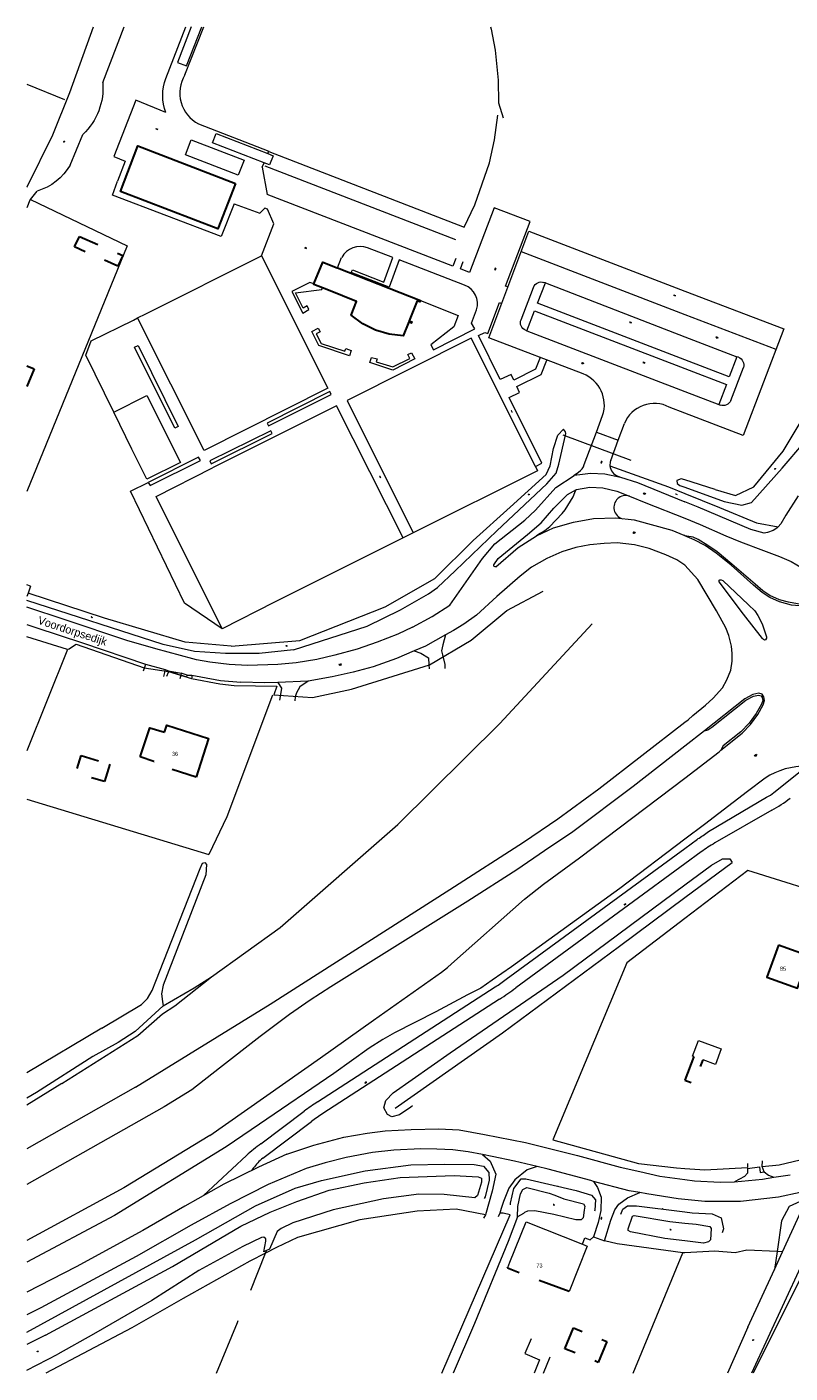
# Model space of a CAD drawing. Header units: metres. Extents: x 139836 to 141492, y 457593 to 459812.
# Tile 1 of 4: x 139836 to 140026, y 457593 to 457928. Entities that reach past the tile are written whole.
import ezdxf

# ---------------------------------------------------------------- set-up
doc = ezdxf.new("R2010")
doc.units = ezdxf.units.M
doc.header["$MEASUREMENT"] = 0
doc.linetypes.add('DGN Style 1', pattern=[7.951236, 0.01323, -7.938006])
doc.linetypes.add('DGN Style 2', pattern=[13.23001, 7.938006, -5.292004])
for name, color, linetype, lineweight in [('GEO_Bijgebouw', 253, 'Continuous', 13), ('GEO_Dakrand', 253, 'DGN Style 1', 13), ('GEO_Dakrand bijgebouw', 253, 'DGN Style 2', 13), ('GEO_Hoofdgebouw', 253, 'Continuous', 30), ('GEO_Huisnummer', 253, 'Continuous', 0), ('GEO_Insteek sloot', 253, 'Continuous', 0), ('GEO_Kant verharding_1', 253, 'Continuous', 0), ('GEO_Kant water', 253, 'Continuous', 0), ('GEO_Kunstwerk', 253, 'Continuous', 13), ('GEO_Midden sloot greppel', 253, 'Continuous', 0), ('GEO_Overige lijn', 253, 'Continuous', 0), ('GEO_Overige opstal', 253, 'Continuous', 13), ('GEO_Straatnaam', 253, 'Continuous', 0), ('GEO_Symbool gesloten verharding', 253, 'Continuous', 0), ('GEO_Symbool open verharding', 253, 'Continuous', 0), ('GEO_Symbool talud', 253, 'Continuous', 0), ('GEO_Symbool water', 253, 'Continuous', 0), ('GEO_Terreinafscheiding', 253, 'Continuous', 0), ('GEO_Wal beschoeiing', 253, 'Continuous', 0)]:
    doc.layers.add(name, color=color, linetype=linetype, lineweight=lineweight)
doc.styles.add('Style-CHAR_FAST_FONT', font='CHAR_FAST_FONT.shx')

# ---------------------------------------------------------------- blocks, each defined once
blk = doc.blocks.new('S05')
at = {"layer": 'GEO_Symbool water', "color": 4, "linetype": 'Continuous', "lineweight": 0, "extrusion": (0, 0, -1)}
for centre in [(-0.08, -0.01), (-0.08, -0.1)]:
    blk.add_arc(centre, 0.085, 28.0725, 151.9275, dxfattribs=at)
at = {"layer": 'GEO_Symbool water', "color": 4, "linetype": 'Continuous', "lineweight": 0}
for centre in [(0.23, 0.07), (0.23, -0.02)]:
    blk.add_arc(centre, 0.085, 208.0725, 331.9275, dxfattribs=at)
blk = doc.blocks.new('OV2')
at = {"layer": 'GEO_Symbool open verharding', "color": 7, "linetype": 'Continuous', "lineweight": 0}
for p, q in [((0.03, 0.1), (0, 0.1)), ((0.03, -0.23), (0.03, 0.23)), ((0.15, 0.2), (0.03, 0.2)), ((0.03, 0), (0.15, 0)), ((0.15, -0.23), (0.15, 0.23)), ((0.15, 0.1), (0.18, 0.1)), ((0.03, -0.1), (0, -0.1)), ((0.03, -0.2), (0.15, -0.2)), ((0.18, -0.1), (0.15, -0.1))]:
    blk.add_line(p, q, dxfattribs=at)
blk = doc.blocks.new('S04')
at = {"layer": 'GEO_Symbool talud', "color": 3, "linetype": 'Continuous', "lineweight": 0}
for p, q in [((0, 0.05), (0.05, 0.05)), ((0, 0.03), (0.1, 0.03)), ((0, 0), (0.05, 0)), ((0, -0.02), (0.1, -0.02)), ((0, -0.05), (0.05, -0.05))]:
    blk.add_line(p, q, dxfattribs=at)
blk = doc.blocks.new('GV4')
at = {"layer": 'GEO_Symbool gesloten verharding', "color": 7, "linetype": 'Continuous', "lineweight": 0}
for p, q in [((0, -0.06), (0.44, 0.18)), ((0, 0.12), (0.12, 0.18)), ((0, 0.15), (0.51, -0.14)), ((0, 0.02), (0.28, -0.14)), ((0.11, -0.14), (0.62, 0.15)), ((0.18, 0.18), (0.62, -0.06)), ((0.62, 0.02), (0.31, -0.14)), ((0.51, 0.18), (0.63, 0.11))]:
    blk.add_line(p, q, dxfattribs=at)
blk = doc.blocks.new('OV6')
at = {"layer": 'GEO_Symbool open verharding', "color": 7, "linetype": 'Continuous', "lineweight": 0}
for p, q in [((0, 0), (0.45, 0)), ((0.02, 0), (0.02, 0.05)), ((0.12, 0), (0.12, -0.05)), ((0.22, 0), (0.22, 0.05)), ((0.32, 0), (0.32, -0.05)), ((0.43, 0), (0.43, 0.05))]:
    blk.add_line(p, q, dxfattribs=at)
blk = doc.blocks.new('GV6')
at = {"layer": 'GEO_Symbool gesloten verharding', "color": 7, "linetype": 'Continuous', "lineweight": 0}
for p, q in [((0, -0.03), (0.26, 0.13)), ((0, 0.05), (0.26, -0.11)), ((0.1, -0.11), (0.5, 0.13)), ((0.1, 0.13), (0.5, -0.11)), ((0.34, 0.13), (0.6, -0.03)), ((0.34, -0.11), (0.6, 0.05))]:
    blk.add_line(p, q, dxfattribs=at)

msp = doc.modelspace()

# ---------------------------------------------------------------- linework, layer by layer
at = {"layer": 'GEO_Bijgebouw', "linetype": 'Continuous', "lineweight": 13, "flags": 128}
for points in [[(140002.21, 457671.93), (140001.93, 457672.03), (140003.38, 457675.91)], [(140003.38, 457675.91), (140009.05, 457673.8), (140007.61, 457669.92), (140004.51, 457671.07)]]:
    msp.add_lwpolyline(points, dxfattribs=at)
at = {"layer": 'GEO_Dakrand', "linetype": 'DGN Style 2', "lineweight": 30, "flags": 128}
for points in [[(139857.02, 457744.69), (139855.69, 457740.31), (139848.53, 457742.45), (139849.84, 457746.82), (139857.02, 457744.69)], [(139867.94, 457745.35), (139864.52, 457746.46)], [(139878.93, 457743.01), (139878.42, 457741.39), (139867.76, 457744.84), (139867.94, 457745.35)], [(139971.19, 457613.43), (139955.87, 457619.23), (139955.95, 457619.46)]]:
    msp.add_lwpolyline(points, dxfattribs=at)
at = {"layer": 'GEO_Dakrand bijgebouw', "linetype": 'DGN Style 2', "lineweight": 30, "flags": 128}
for points in [[(139848.19, 457873.34), (139849.42, 457875.96), (139860.2, 457871.2), (139858.97, 457868.57), (139848.19, 457873.34)], [(139836.37, 457843.75), (139838.13, 457843.04), (139836.37, 457838.64)], [(140002.21, 457671.93), (140000.02, 457666.08), (140002.32, 457665.22), (140004.51, 457671.07)], [(139970.18, 457599.2), (139972.31, 457604.42), (139980.6, 457601.04), (139978.47, 457595.82), (139970.18, 457599.2)]]:
    msp.add_lwpolyline(points, dxfattribs=at)
at = {"layer": 'GEO_Hoofdgebouw', "linetype": 'Continuous', "lineweight": 30, "flags": 128}
for points in [[(139888.21, 457889.13), (139883.87, 457877.84), (139859.6, 457887.18), (139863.96, 457898.47), (139888.21, 457889.13)], [(139907.76, 457864.13), (139909.92, 457869.58), (139913.52, 457868.15)], [(139913.59, 457868.12), (139934.24, 457859.98), (139934.12, 457859.68), (139933.42, 457859.96), (139931.42, 457854.96), (139932.13, 457854.68), (139932.01, 457854.39), (139931.31, 457854.68), (139929.94, 457851.25), (139926.43, 457851.66), (139923.05, 457852.66), (139919.9, 457854.23), (139917.03, 457856.36), (139918.35, 457859.8), (139911.37, 457862.58)], [(139913.52, 457868.15), (139913.59, 457868.12)], [(139909.86, 457863.17), (139907.72, 457864.03), (139907.76, 457864.13)], [(139911.37, 457862.58), (139909.86, 457863.17)], [(139864.52, 457746.46), (139866.97, 457753.7), (139870.59, 457752.61)], [(139870.59, 457752.61), (139871.18, 457754.37), (139881.53, 457751.02), (139878.93, 457743.01)], [(140023.31, 457699.67), (140020.41, 457691.69), (140028.05, 457688.91), (140030.95, 457696.89), (140023.31, 457699.67)]]:
    msp.add_lwpolyline(points, dxfattribs=at)
at = {"layer": 'GEO_Insteek sloot', "linetype": 'Continuous', "lineweight": 0, "flags": 128}
for points in [[(139878.05, 457772.72), (139870.23, 457774.42), (139836.37, 457785.36)], [(139902.68, 457773.11), (139894.13, 457772.23), (139885.76, 457772.16), (139878.05, 457772.72)], [(140000, 457714.65), (140006.58, 457719.54), (140009.33, 457721.07), (140011.17, 457721.07), (140011.75, 457720.18)], [(139932.26, 457659.64), (139931.82, 457659.34), (139928.99, 457657.39), (139927.1, 457656.94), (139926.02, 457657.49), (139925.15, 457659.14), (139925.61, 457661.02), (139927.47, 457662.93), (139941.62, 457672.88), (139969.72, 457692.13), (140000, 457714.65)], [(139845.08, 457665.19), (139863.98, 457677.19), (139870.09, 457682.55), (139873.14, 457684.54), (139882.29, 457691.73)], [(140099.39, 457686.6), (140098.74, 457685.56), (140090.5, 457671.84), (140080.02, 457660.5), (140069.69, 457651.77), (140055.47, 457643.19), (140042.36, 457636.55), (140035.54, 457634.38), (140031.61, 457635.38), (140028.68, 457635.86), (140025.93, 457634.65), (140024.06, 457631.01), (140022.92, 457623.38)], [(139845.08, 457665.19), (139836.37, 457659.84)], [(139836.37, 457603.36), (139878.32, 457626.34), (139893.23, 457634.79), (139903.12, 457639.19), (139909.67, 457641.06), (139920.52, 457643.5), (139931.84, 457645.01), (139940.25, 457645.11), (139947.6, 457645.02), (139949.92, 457644.68), (139951.28, 457643.09), (139951.32, 457641.18), (139950.35, 457637), (139950.12, 457636.64)], [(139956.61, 457635.02), (139956.61, 457635.43), (139957.48, 457639.08), (139959.3, 457641.49), (139960.44, 457641.48), (139972.96, 457638.57), (139976.77, 457637.39), (139977.78, 457636.3), (139977.61, 457633.7), (139977.52, 457633.42)], [(139984.08, 457632.67), (139984.55, 457633.94), (139985.73, 457634.79), (139987.97, 457634.74), (140000, 457633.26)], [(140000, 457633.26), (140001.78, 457633.04), (140006.79, 457632.79), (140009, 457631.82), (140009.6, 457629.06), (140009.3, 457628.07)], [(140022.92, 457623.38), (140022.26, 457618.95)]]:
    msp.add_lwpolyline(points, dxfattribs=at)
at = {"layer": 'GEO_Kant verharding_1', "linetype": 'Continuous', "lineweight": 0, "flags": 128}
for points in [[(139870.91, 457915.27), (139875.87, 457928.09)], [(139875.68, 457916.13), (139880.35, 457928.09)], [(139870.95, 457906.79), (139863.45, 457909.85), (139857.99, 457895.84), (139860.79, 457894.71), (139858.9, 457889.68)], [(139879.07, 457903.99), (139896.55, 457897.2)], [(139890.39, 457894.91), (139888.91, 457891.2), (139875.77, 457896.27), (139877.24, 457899.97), (139890.39, 457894.91)], [(139896.29, 457896.56), (139896.55, 457897.2)], [(139894.91, 457893.17), (139895.36, 457894.27)], [(139894.91, 457893.17), (139896.09, 457886.4)], [(139887.94, 457884.03), (139884.65, 457875.95), (139857.66, 457886.21), (139858.9, 457889.68)], [(139887.94, 457884.03), (139894.33, 457881.71), (139895.52, 457883.02)], [(139943, 457870.47), (139942.29, 457868.6), (139896.09, 457886.4)], [(139894.72, 457871.12), (139897.77, 457879.09), (139896.2, 457882.75), (139895.52, 457883.02)], [(139955.98, 457863.39), (139955.36, 457863.59), (139961.51, 457879.7), (139952.58, 457883.07), (139946.46, 457866.98), (139944.18, 457867.9), (139944.89, 457869.75)], [(139974.69, 457841.75), (139951.24, 457850.7), (139961.18, 457877.3), (140000, 457862.37)], [(139945.23, 457863.82), (139928.96, 457870.14), (139926.46, 457863.36), (139917.04, 457867.01), (139917.31, 457867.69), (139925.14, 457864.61), (139927.39, 457870.75), (139921.08, 457873.12)], [(139863.89, 457855.68), (139865.97, 457856.72), (139894.72, 457871.12), (139911.2, 457838.21), (139880.45, 457822.72), (139863.89, 457855.68)], [(139913.59, 457868.12), (139914.64, 457870.72)], [(139907.76, 457864.13), (139906.73, 457864.49), (139902.29, 457862.24), (139904.96, 457856.88), (139906.52, 457857.76), (139906.04, 457858.66), (139905.06, 457858.15), (139903.19, 457861.92), (139909.71, 457862.72), (139909.86, 457863.17)], [(139959.29, 457855.24), (139962.38, 457863.28)], [(140000, 457845.27), (139963.37, 457859.38), (139965.31, 457864.41), (139964.95, 457864.53)], [(139934.24, 457859.98), (139943.64, 457856.25), (139942.51, 457853.51), (139936.83, 457849.01), (139937.52, 457847.78), (139947.79, 457852.97), (139946.94, 457854.35), (139948.2, 457857.72)], [(140000, 457862.37), (140024.57, 457852.93), (140014.48, 457826.47), (140000, 457832.03)], [(139964.02, 457845.82), (139962.89, 457842.9), (139957.49, 457840.18), (139956.76, 457841.62), (139954.09, 457840.37), (139948.64, 457851.29), (139950.22, 457852.05), (139950.96, 457851.77), (139953.9, 457859.52), (139954.44, 457859.27)], [(139960.35, 457852.63), (139960.72, 457852.48), (139962.64, 457857.47), (140000, 457843.08)], [(139862.84, 457855.15), (139863.89, 457855.68)], [(139916.59, 457846.29), (139908.99, 457848.81), (139907.25, 457852.31), (139908.84, 457853.1), (139909.29, 457852.21), (139908.31, 457851.71), (139909.51, 457849.36), (139915.4, 457847.41), (139915.66, 457848.07), (139917.03, 457847.62)], [(139962.81, 457818.72), (139946.82, 457850.67), (139915.99, 457835.16), (139932.45, 457802.22)], [(139874.01, 457828.7), (139873.15, 457828.24), (139863.14, 457848.37), (139864.06, 457848.83), (139874.01, 457828.7)], [(139917.03, 457847.62), (139916.59, 457846.29)], [(139932.86, 457845.48), (139927.33, 457842.71), (139921.69, 457844.61), (139922.08, 457845.83), (139923.46, 457845.49), (139923.26, 457844.79), (139927.34, 457843.49), (139931.6, 457845.59), (139931.1, 457846.59), (139932.02, 457847.04), (139932.86, 457845.48)], [(139962.81, 457818.72), (139964.4, 457819.56), (139956.32, 457835.88), (139958.89, 457837.13), (139958.24, 457838.66), (139964.29, 457841.64), (139965.63, 457845.21)], [(140013.35, 457845.92), (140012.92, 457846.04), (140011.05, 457841.02), (140000, 457845.27)], [(140000, 457843.08), (140010.33, 457839.11), (140008.44, 457834.11), (140008.78, 457833.96)], [(140011.43, 457835.15), (140014.56, 457843.34)], [(139857.96, 457832.2), (139866.22, 457836.42), (139874.57, 457819.71), (139866.18, 457815.55), (139862.45, 457823)], [(139912.06, 457836.67), (139911.72, 457837.34), (139896.13, 457829.54), (139896.47, 457828.86), (139912.06, 457836.67)], [(139929.95, 457800.96), (139913.33, 457833.85), (139882.5, 457818.39)], [(140000, 457832.03), (139996.13, 457833.51)], [(139978.01, 457827.29), (139979.55, 457831.4)], [(139897.38, 457826.95), (139897.03, 457827.62), (139881.86, 457820.12), (139882.21, 457819.36), (139897.38, 457826.95)], [(139974.98, 457819.23), (139978.01, 457827.29)], [(139978.01, 457827.29), (139983.43, 457825.29)], [(139983.43, 457825.29), (139984.95, 457829.42)], [(139981.56, 457820.2), (139983.43, 457825.29)], [(139866.53, 457814.75), (139867.04, 457813.97), (139879.57, 457820.24), (139879.06, 457821.08), (139866.53, 457814.75)], [(139884.9, 457778.31), (139868.53, 457811.23), (139882.5, 457818.39)], [(139932.27, 457778.77), (139937.13, 457781.37), (139941.54, 457784.2), (139949.69, 457795.84), (139952.71, 457799.44), (139960.2, 457805.39), (139962.81, 457807.82), (139967.88, 457813.5), (139972.44, 457816.48), (139972.46, 457816.5)], [(139962.81, 457818.72), (139963.34, 457817.67), (139932.45, 457802.22)], [(139972.46, 457816.5), (139972.5, 457816.53)], [(139972.5, 457816.53), (139973.58, 457817.35)], [(139972.5, 457816.53), (139974.51, 457816.85), (139976.49, 457817.03), (139980.08, 457816.89), (139983.98, 457816.09)], [(139981.37, 457818.86), (139995.93, 457813.69), (140000, 457812.02)], [(139983.35, 457816.29), (139983.98, 457816.09)], [(139884.9, 457778.31), (139875.57, 457784.75), (139862.11, 457812.62), (139866.53, 457814.75)], [(139952.5, 457794.24), (139953.59, 457795.84), (139960.87, 457801.8), (139964.3, 457804.67), (139967.45, 457808.33), (139970.77, 457811.73), (139973.05, 457813.03), (139976.35, 457813.54), (139979.6, 457813.44), (139983.08, 457812.56), (139986.2, 457811.33)], [(139964.08, 457802.1), (139965.19, 457802.77), (139966.39, 457803.77), (139969.5, 457807), (139970.22, 457807.95), (139972.18, 457811.18), (139972.67, 457812.23), (139972.96, 457812.98)], [(139983.98, 457816.09), (139988.18, 457814.73), (140000, 457809.97)], [(139986.2, 457811.33), (139990.32, 457809.69), (140000, 457805.85)], [(140000, 457812.02), (140008.63, 457808.48), (140017.85, 457804.71), (140023.2, 457803.71)], [(140016.39, 457803.03), (140003.32, 457808.58), (140000, 457809.97)], [(140028.17, 457811.45), (140025.08, 457806.63), (140023.84, 457804.43), (140023.2, 457803.71)], [(139953.01, 457793.79), (139958.5, 457798.57), (139963.13, 457801.49), (139967.36, 457803.44), (139972.33, 457804.89), (139977.3, 457805.79), (139982.8, 457805.92), (139987.42, 457805.41), (139996.75, 457802.89)], [(139996.75, 457802.89), (139999.74, 457801.6)], [(140000, 457805.85), (140003.81, 457804.32), (140010.15, 457801.48), (140013.86, 457799.96), (140019.57, 457797.86), (140023.52, 457796.31), (140026.4, 457795.05), (140029.28, 457793.45), (140031.37, 457791.91), (140032.4, 457791.13)], [(140023.2, 457803.71), (140022.91, 457803.39), (140021.95, 457802.76), (140020.52, 457802.29), (140019.7, 457802.11), (140016.39, 457803.03)], [(139929.95, 457800.96), (139897.93, 457784.95)], [(139932.45, 457802.22), (139929.95, 457800.96)], [(140000, 457794.15), (140000, 457794.15), (139998, 457795.54), (139995.24, 457796.78), (139991.1, 457798.32), (139987.48, 457799.22), (139983.19, 457799.7), (139979.96, 457799.57), (139976.35, 457799.24), (139972.87, 457798.53), (139969.37, 457797.52), (139965.65, 457795.87), (139961.85, 457793.68)], [(139964.08, 457802.1), (139963.13, 457801.49)], [(140000, 457801.49), (139999.74, 457801.6)], [(140032.4, 457791.13), (140032.39, 457790.83), (140034.2, 457789), (140037.34, 457786.58), (140034.99, 457785.55), (140032.34, 457784.85), (140030.16, 457784.45), (140027.98, 457784.56), (140025.76, 457784.95), (140023.55, 457785.58), (140021.15, 457786.64), (140019.39, 457787.77), (140017.45, 457789.42), (140011.71, 457794.43), (140007.99, 457797.53), (140005.68, 457799.09), (140003.27, 457800.53), (140002.07, 457801.1), (140000, 457801.49)], [(140032.4, 457791.13), (140038.06, 457786.58), (140037.97, 457786.39), (140035.82, 457785.31), (140032.81, 457784.43), (140029.6, 457783.96), (140026.48, 457784.24), (140023.57, 457785.08), (140021.1, 457786.12), (140019.23, 457787.34), (140017.07, 457789.17), (140011.52, 457794.16), (140007.77, 457797.18), (140005.04, 457799.04), (140002.31, 457800.47), (140000, 457801.49)], [(139961.85, 457793.68), (139959.02, 457791.43), (139953.2, 457786.34), (139948.16, 457781.77), (139945.01, 457779.53), (139942.48, 457777.94), (139940.5, 457776.84)], [(140000, 457755.11), (140000.79, 457755.73), (140001.94, 457756.76), (140005.1, 457759.3), (140007.05, 457761.05), (140009.35, 457763.62), (140010.45, 457765.61), (140011.4, 457768.09), (140011.78, 457770.32), (140011.77, 457772.2), (140011.57, 457773.99), (140010.95, 457776.69), (140010.2, 457778.6), (140007.83, 457782.84), (140003.21, 457790.57), (140000, 457794.15)], [(140008.52, 457790.01), (140008.51, 457790.42), (140008.7, 457790.55), (140008.99, 457790.52), (140009.44, 457790.32), (140015.85, 457784.32), (140017.38, 457782.79), (140018.16, 457781.64), (140019.22, 457779.54), (140020.28, 457776.34), (140020.26, 457776.02), (140020.04, 457775.63), (140019.81, 457775.55), (140019.56, 457775.66), (140019.32, 457775.89), (140014.54, 457781.99), (140008.52, 457790.01)], [(139877.59, 457770.88), (139868.47, 457773.33), (139861.19, 457775.42), (139845.88, 457780.57), (139836.37, 457783.76)], [(139897.93, 457784.95), (139884.9, 457778.31)], [(139836.37, 457779.39), (139838.57, 457778.7), (139850.19, 457774.84), (139865.87, 457769.51)], [(139932.27, 457778.77), (139928.58, 457777.02), (139923.45, 457775.03), (139918.52, 457773.26), (139912.95, 457771.77), (139908.45, 457770.73), (139903.33, 457769.91), (139898.78, 457769.45), (139891.22, 457769.2)], [(139940.5, 457776.84), (139939.81, 457774.33), (139939.48, 457772.82), (139939.72, 457771.86), (139940.28, 457769.48), (139940.28, 457768.48)], [(139932.69, 457772.83), (139928.3, 457770.92), (139922.5, 457768.9), (139917.51, 457767.58), (139912.27, 457766.35), (139906.29, 457765.3)], [(139932.69, 457772.83), (139934.35, 457772.25), (139936.27, 457771.1), (139936.34, 457769.36)], [(139865.87, 457769.51), (139865.61, 457768.73)], [(139865.87, 457769.51), (139870.78, 457768.18)], [(139891.22, 457769.2), (139886.7, 457769.42), (139881.85, 457770.01), (139878.55, 457770.62), (139877.59, 457770.88)], [(139936.34, 457769.36), (139936.42, 457768.36)], [(139865.61, 457768.73), (139865.3, 457767.78)], [(139870.78, 457768.18), (139870.59, 457767.45), (139870.35, 457766.48)], [(139870.78, 457768.18), (139871.61, 457767.92)], [(139871.61, 457767.92), (139871.47, 457767.43), (139871.11, 457766.5)], [(139871.61, 457767.92), (139874.75, 457767.31)], [(139874.66, 457766.82), (139874.37, 457765.86)], [(139874.75, 457767.31), (139874.66, 457766.82)], [(139876.26, 457766.78), (139874.75, 457767.31)], [(139876.14, 457766.29), (139876.26, 457766.78)], [(139877.37, 457766.78), (139877.39, 457766.18)], [(139877.37, 457766.78), (139879.66, 457766.38), (139884.55, 457765.47), (139889.55, 457765.06)], [(139898.75, 457764.99), (139895.49, 457764.86), (139889.55, 457765.06)], [(139898.75, 457764.99), (139899.67, 457763.53), (139899.39, 457761.53)], [(139906.29, 457765.3), (139904.26, 457763.89), (139903.43, 457762.45), (139903.11, 457761.38)], [(139899.39, 457761.53), (139899.21, 457760.55)], [(139903.11, 457761.38), (139903.03, 457760.38)], [(140008.94, 457748.16), (140014.22, 457752.37), (140016.3, 457754.55), (140018.13, 457757), (140019.46, 457759.39), (140019.84, 457760.51), (140019.65, 457761.43), (140019.23, 457762.07), (140018.36, 457762.32), (140016.9, 457761.97), (140014.92, 457760.95), (140004.87, 457752.98)], [(140004.87, 457752.98), (140005.67, 457753.22), (140006.73, 457753.89), (140015.17, 457760.57), (140017.06, 457761.54), (140018.35, 457761.86), (140018.95, 457761.68), (140019.23, 457761.26), (140019.37, 457760.54), (140019.05, 457759.57), (140017.75, 457757.25), (140015.98, 457754.87), (140015.97, 457754.86), (140013.92, 457752.7), (140009.55, 457749.22), (140008.94, 457748.16)], [(139863.37, 457664.27), (139896.83, 457684.95), (139941.54, 457713.44), (139959.84, 457725.24), (139968.37, 457731.04), (139978.63, 457738.5), (140000, 457755.11)], [(140004.87, 457752.98), (140000, 457749.18)], [(140000, 457749.18), (139987.1, 457739.09), (139972.11, 457727.85), (139965.13, 457723.14), (139958.17, 457718.41), (139945.99, 457710.6), (139923.86, 457696.74), (139911.96, 457689.26), (139906.77, 457685.92), (139901.63, 457682.36), (139894.37, 457676.89)], [(140000, 457741.22), (140008.53, 457747.7), (140008.94, 457748.16)], [(140022.16, 457737.65), (140030.33, 457744.18)], [(139881.87, 457652.31), (139909.4, 457671.64), (139922.55, 457680.99), (139939.5, 457692.93), (139940.95, 457694.07), (139941.99, 457694.98), (139960.15, 457711.04), (139964.85, 457714.81), (139973.8, 457721.35), (140000, 457741.22)], [(140019.95, 457741.19), (140015.58, 457737.87)], [(140015.58, 457737.87), (140004.9, 457729.67), (140000, 457725.97)], [(140005.86, 457727.87), (140020.3, 457736.43)], [(140021.62, 457733.18), (140007.42, 457725.06)], [(140000, 457725.97), (139983.79, 457713.71), (139956.85, 457694.24), (139952.11, 457690.93), (139949.24, 457688.95), (139945.95, 457687.31), (139938.07, 457683.02), (139927.76, 457677.82), (139924.85, 457676.19), (139921.47, 457674.04), (139912.7, 457667.7), (139894.22, 457655.07), (139885.95, 457649.49)], [(140000, 457723.71), (140003.18, 457726.04)], [(139955.55, 457691.15), (140000, 457723.71)], [(140004.08, 457722.85), (140000, 457719.86)], [(140000, 457719.86), (139957.99, 457689.02)], [(139908.64, 457660.62), (139952.86, 457689.24)], [(139953.92, 457686.22), (139910, 457657.75)], [(140096.72, 457686.74), (140090.23, 457677.77), (140084.33, 457670.08), (140080.08, 457665.07), (140076.4, 457661.66), (140071.34, 457657.4), (140068.64, 457655.14), (140063.33, 457651.7), (140057.84, 457648.72), (140050.4, 457645.26), (140042.88, 457642.1), (140034.04, 457639.24), (140023.26, 457636.96), (140013.85, 457635.89), (140004.98, 457635.86), (140000, 457636.37)], [(139894.37, 457676.89), (139884.28, 457669.01), (139877.4, 457663.62), (139870.49, 457659.42)], [(139863.37, 457664.27), (139836.37, 457648.95)], [(139870.49, 457659.42), (139836.37, 457640.12)], [(139894.56, 457650.24), (139905.35, 457658.32)], [(139895.04, 457646.66), (139907.15, 457655.73)], [(139881.87, 457652.31), (139860.43, 457639.25), (139836.37, 457626.18)], [(139901.04, 457647.64), (139907.74, 457649.85), (139915.21, 457651.84), (139920.96, 457652.82), (139925.49, 457653.41), (139931.91, 457653.73), (139938.8, 457653.97), (139943.9, 457653.68), (139950.13, 457652.55), (139960.39, 457650.51), (139973.27, 457647.26), (139983.93, 457644.36), (139988.79, 457643.3), (139993.77, 457642.18), (140000, 457641.34)], [(139885.95, 457649.49), (139858.12, 457632.35), (139836.37, 457620.79)], [(139934.36, 457648.94), (139927.66, 457648.6), (139922.31, 457648.03), (139915.73, 457646.81), (139910.55, 457645.5), (139905.8, 457644.04)], [(139949.7, 457647.52), (139946.11, 457648.2), (139942.28, 457648.72), (139938.35, 457648.89), (139934.36, 457648.94)], [(139901.04, 457647.64), (139893.93, 457644.42), (139885.33, 457640.16), (139875.62, 457634.72), (139865.16, 457628.65), (139848.6, 457619.59), (139836.37, 457613.32)], [(139880.26, 457637.31), (139891, 457647.29)], [(139963.28, 457644.57), (139957.59, 457645.91), (139952.06, 457647.08), (139949.7, 457647.52)], [(139949.7, 457647.52), (139951.61, 457645.87), (139953.02, 457642.67), (139952.06, 457638.39), (139950.44, 457632.53)], [(140019.19, 457644.57), (140019.27, 457645.96)], [(139905.8, 457644.04), (139896.34, 457640.05), (139886.91, 457635.29), (139877.24, 457629.98), (139863.54, 457622.19), (139839.79, 457609.4), (139836.37, 457607.64)], [(139892.67, 457644.12), (139892.31, 457643.62)], [(139963.28, 457644.57), (139960.79, 457643.75), (139957.69, 457641.26), (139956.23, 457639.14), (139954.9, 457635.85), (139954.28, 457634.11), (139954.02, 457632.96)], [(139977.27, 457640.87), (139976.63, 457641.04), (139965.99, 457643.93), (139963.28, 457644.57)], [(140015.59, 457644.09), (140015.61, 457642.91), (140014.85, 457642.09), (140012.37, 457640.75)], [(140015.55, 457645.28), (140015.58, 457644.34)], [(140015.59, 457644.09), (140018.58, 457644.46), (140018.73, 457643.09), (140019.69, 457643.23)], [(140019.69, 457643.23), (140019.19, 457644.57)], [(140019.69, 457643.23), (140020.82, 457642.41), (140022.11, 457641.88)], [(140022.11, 457641.88), (140026.17, 457642.52)], [(139977.27, 457640.87), (139978.28, 457639.36), (139979.17, 457636.94), (139979.1, 457633.63), (139978.41, 457630.6), (139977.25, 457627.04)], [(139986.17, 457638.53), (139977.27, 457640.87)], [(140000, 457641.34), (140002.39, 457641.02), (140008.77, 457640.63), (140012.37, 457640.75)], [(140012.37, 457640.75), (140019.3, 457641.45), (140022.11, 457641.88)], [(139979.97, 457626.03), (139981.57, 457631.21), (139982.56, 457633.8), (139983.56, 457635.23), (139985.71, 457636.8), (139988.8, 457638.09)], [(139988.8, 457638.09), (139986.17, 457638.53)], [(140000, 457636.37), (139998.34, 457636.54), (139990.53, 457637.8), (139988.8, 457638.09)], [(139950.44, 457632.53), (139949.94, 457631.67)], [(139954.02, 457632.96), (139953.6, 457632.04)], [(139974.5, 457625.21), (139975.09, 457626.8), (139976.43, 457626.3), (139977.25, 457627.04)], [(139977.25, 457627.04), (139979.97, 457626.03)], [(139961.74, 457601.71), (139960.2, 457598.01), (139963.86, 457596.46), (139962.49, 457593.17)], [(139964.88, 457593.17), (139966.52, 457597.21)]]:
    msp.add_lwpolyline(points, dxfattribs=at)
at = {"layer": 'GEO_Kant verharding_1', "linetype": 'Continuous', "lineweight": 0, "extrusion": (0, 0, -1)}
for centre, radius, start, end in [((-139881.99, 457911.08), 11.85, 338.7556, 20.7175), ((-139964.3, 457862.6), 2.03, 19.3892, 108.77), ((-139961.06, 457854.44), 1.95, 291.3449, 24.4421), ((-140012.52, 457843.96), 2.13, 112.8915, 196.8902), ((-140009.43, 457836.06), 2.19, 204.327, 287.2876), ((-139952.83, 457794.11), 0.358, 240.1969, 22.5088)]:
    msp.add_arc(centre, radius, start, end, dxfattribs=at)
at = {"layer": 'GEO_Kant verharding_1', "linetype": 'Continuous', "lineweight": 0}
for centre, radius, start, end in [((139882.95, 457911.61), 8.56, 148.1558, 243.0068), ((139919.24, 457868.24), 5.22, 69.3263, 151.6276), ((139943.44, 457859.17), 4.98, 343.005, 69.0079), ((139971.69, 457834.02), 8.29, 341.5549, 68.7961), ((139992.43, 457826.3), 8.1, 62.8483, 157.3622), ((139984.35, 457819.12), 2.99, 158.8853, 184.8906), ((139971.54, 457820.33), 3.61, 304.3174, 342.1484), ((139984.36, 457819.12), 3, 184.8928, 250.4208), ((139985.27, 457808.55), 2.93, 71.4752, 253.8459), ((140030.07, 457725.58), 18.61, 89.2211, 122.9554), ((140017.74, 457742.35), 6.45, 293.4217, 313.2574), ((140006.65, 457760.27), 30.95, 298.9131, 309.0758), ((139964.93, 457784.9), 70.19, 303.0186, 305.6653), ((140032.83, 457682.92), 49.2, 121.0877, 125.7529), ((139867.09, 457813.2), 150.74, 304.6788, 305.9318), ((139901.86, 457766.28), 95.5, 303.0316, 305.9998), ((139924.71, 457634.07), 31.03, 121.1952, 128.6087), ((139921.42, 457638.56), 22.33, 120.7639, 129.7438), ((139913.51, 457623.75), 32.57, 125.5788, 133.7313), ((139903.07, 457636.78), 12.73, 129.1055, 144.7525)]:
    msp.add_arc(centre, radius, start, end, dxfattribs=at)
at = {"layer": 'GEO_Kant water', "linetype": 'Continuous', "lineweight": 0, "flags": 128}
for points in [[(139836.37, 457888.22), (139836.42, 457888.34), (139842.84, 457901.26), (139847, 457911.79), (139852.94, 457928.09)], [(139855.21, 457914.29), (139860.54, 457928.09)], [(140007.55, 457813.02), (140012.62, 457811.5), (140017.11, 457813.66), (140024.41, 457822.52), (140031.64, 457834.57), (140045.78, 457863.78), (140068.29, 457916.51), (140068.18, 457919.21), (140067.99, 457928.09)], [(140016.55, 457809.78), (140024.21, 457818.28), (140029.59, 457824.59), (140031.73, 457828.07), (140044.98, 457854.14), (140075.11, 457928.09)], [(139847.1, 457893.73), (139850.27, 457901.34)], [(139837.25, 457885.17), (139838.88, 457887.26)], [(139837.25, 457885.17), (139837.13, 457884.95), (139836.37, 457883.05)], [(139902.68, 457773.11), (139921.01, 457778.96), (139929.25, 457783.1), (139936.26, 457787.01), (139938.49, 457788.58), (139942.89, 457792.76), (139953.21, 457802.74), (139965.67, 457814.41), (139967.97, 457817.06), (139968.65, 457819.3), (139970.34, 457826.55)], [(139904.2, 457775.42), (139925.45, 457783.8), (139937.82, 457790.88), (139947.34, 457800.33), (139956.54, 457808.63), (139965.54, 457816.71), (139966.5, 457818.92), (139967.3, 457823.18), (139968.4, 457826.52), (139969.83, 457828)], [(140000, 457815.39), (139999.09, 457815.69), (139997.97, 457815.27), (139998.07, 457814.51), (139998.73, 457814.03), (140000, 457813.57)], [(140007.55, 457813.02), (140000, 457815.39)], [(140000, 457813.57), (140009.77, 457810.05), (140014.13, 457809.1), (140016.55, 457809.78)], [(139855, 457678.99), (139836.37, 457667.85)], [(139838.78, 457662.99), (139836.37, 457661.55)], [(139958.4, 457632.08), (139958.46, 457634.57), (139959.12, 457637.76), (139959.74, 457638.86), (139960.67, 457639.35), (139966.26, 457637.93), (139967.64, 457637.46), (139969.9, 457636.55), (139974.82, 457635.26), (139975.1, 457634.7), (139974.95, 457633.73), (139974.72, 457631.82), (139974.19, 457631.29), (139972.85, 457631.31), (139967.45, 457632.62), (139962.69, 457633.55), (139960.83, 457633.47), (139960.14, 457633.13), (139959.86, 457632.91), (139958.4, 457632.08)], [(139986.49, 457628.3), (139985.88, 457628.6), (139985.92, 457629.08), (139986.99, 457632.22), (139987.43, 457632.34), (139996.26, 457630.85), (140000, 457630.47)], [(140000, 457630.47), (140002.82, 457630.19), (140006.23, 457629.65), (140006.55, 457629.17), (140006.41, 457626.34), (140005.89, 457625.81), (140004.62, 457625.53), (140000, 457626.08)], [(140000, 457626.08), (139994.98, 457626.69), (139986.49, 457628.3)], [(139841.01, 457602.58), (139836.37, 457600.29)], [(139836.37, 457593.87), (139844.02, 457597.85)]]:
    msp.add_lwpolyline(points, dxfattribs=at)
at = {"layer": 'GEO_Kant water', "linetype": 'Continuous', "lineweight": 0, "extrusion": (0, 0, -1)}
for centre, radius, start, end in [((-139839.42, 457912.9), 15.86, 174.9725, 226.7872), ((-139835.2, 457900.39), 13.64, 209.2585, 254.3507)]:
    msp.add_arc(centre, radius, start, end, dxfattribs=at)
at = {"layer": 'GEO_Kant water', "linetype": 'Continuous', "lineweight": 0}
msp.add_arc((139968.93, 457826.87), 1.44, 347.3712, 51.6454, dxfattribs=at)
at = {"layer": 'GEO_Kunstwerk', "linetype": 'Continuous', "lineweight": 13, "flags": 128}
for points in [[(139836.67, 457787.22), (139836.37, 457786.34)], [(139837.24, 457788.96), (139836.67, 457787.22)]]:
    msp.add_lwpolyline(points, dxfattribs=at)
at = {"layer": 'GEO_Midden sloot greppel', "linetype": 'Continuous', "lineweight": 0, "flags": 128}
for points in [[(139895.51, 457893.52), (139942.94, 457875.21)], [(139887.14, 457773.98), (139875.74, 457775), (139855.67, 457780.97), (139836.67, 457787.22)], [(139882.29, 457691.73), (139899.36, 457704.01), (139928.61, 457729.61), (139954.01, 457754.82), (139976.92, 457779.6)], [(139887.14, 457773.98), (139904.2, 457775.42)], [(140000, 457711.45), (140011.75, 457720.18)], [(139927.93, 457659.11), (139954.66, 457677.79), (139983.75, 457699.38), (140000, 457711.45)], [(139870.24, 457684.52), (139877.95, 457688.99), (139882.29, 457691.73)], [(139958.4, 457632.08), (139956.02, 457625.88), (139947.67, 457605.52)], [(139892.09, 457613.83), (139895.74, 457623.03)], [(139895.74, 457623.03), (139895.99, 457623.66)], [(139883.48, 457593.17), (139888.7, 457605.71)], [(139888.7, 457605.71), (139888.92, 457606.23)], [(139947.67, 457605.52), (139942.36, 457593.17)]]:
    msp.add_lwpolyline(points, dxfattribs=at)
at = {"layer": 'GEO_Overige lijn', "linetype": 'Continuous', "lineweight": 0, "flags": 128}
for points in [[(139959.27, 457872.19), (140000, 457856.56)], [(139965.31, 457864.41), (140000, 457851.02)], [(140000, 457856.56), (140022.64, 457847.88)], [(139960.72, 457852.48), (140000, 457837.36)], [(140000, 457851.02), (140012.92, 457846.04)], [(140000, 457837.36), (140008.44, 457834.11)], [(139940.5, 457776.84), (139935.46, 457774.04), (139932.69, 457772.83)], [(139876.26, 457766.78), (139877.37, 457766.78)], [(139906.29, 457765.3), (139898.75, 457764.99)]]:
    msp.add_lwpolyline(points, dxfattribs=at)
at = {"layer": 'GEO_Overige opstal', "linetype": 'Continuous', "lineweight": 13, "flags": 128}
for points in [[(139877.23, 457928.09), (139873.78, 457919.27), (139876.08, 457918.37), (139879.89, 457928.09)], [(139895.36, 457894.27), (139882.55, 457899.23), (139883.44, 457901.53), (139896.29, 457896.56)], [(139896.29, 457896.56), (139897.6, 457896.05), (139896.71, 457893.75), (139895.36, 457894.27)], [(139955.95, 457619.46), (139956.46, 457620.73), (139960.49, 457630.8), (139974.5, 457625.21)], [(139974.5, 457625.21), (139975.74, 457624.72), (139971.19, 457613.43)]]:
    msp.add_lwpolyline(points, dxfattribs=at)
at = {"layer": 'GEO_Terreinafscheiding', "linetype": 'Continuous', "lineweight": 0, "flags": 128}
for points in [[(139951.67, 457928.09), (139951.82, 457927.56), (139952.86, 457922.31), (139953.59, 457914.84), (139953.64, 457909.23), (139954.82, 457905.45)], [(139836.37, 457913.86), (139845.7, 457909.99)], [(139896.5, 457897.08), (139945.08, 457878.25), (139947.79, 457883.86), (139951.41, 457894.25), (139952.65, 457900.02), (139953.49, 457906.17)], [(139837.25, 457885.17), (139861.34, 457873.63), (139836.37, 457812.5)], [(139857.96, 457832.2), (139851.04, 457846.38), (139852.36, 457849.98), (139862.84, 457855.15)], [(139862.45, 457823), (139857.96, 457832.2)], [(139969.65, 457826.56), (139986.58, 457820.27)], [(139837.24, 457788.96), (139836.37, 457789.27)], [(139955.73, 457782.86), (139964.77, 457787.72)], [(139946.84, 457775.55), (139955.73, 457782.86)], [(139846.47, 457773.18), (139836.37, 457776.33)], [(139846.47, 457773.18), (139836.37, 457747.97)], [(139846.67, 457773.27), (139848.65, 457774.53)], [(139848.65, 457774.53), (139865.55, 457768.59)], [(139936.5, 457769.38), (139946.84, 457775.55)], [(139917.11, 457763.31), (139936.5, 457769.38)], [(139865.55, 457768.59), (139871.6, 457767.7)], [(139871.6, 457767.7), (139877.32, 457765.96)], [(139871.61, 457767.92), (139874.66, 457766.82)], [(139876.14, 457766.29), (139874.66, 457766.82)], [(139877.32, 457765.96), (139884.38, 457764.65)], [(139884.38, 457764.65), (139887.91, 457764.23)], [(139887.91, 457764.23), (139898.54, 457764.09)], [(139898.54, 457764.09), (139897.77, 457761.91)], [(139907.41, 457761.28), (139917.11, 457763.31)], [(139897.45, 457761.8), (139886.11, 457731.58), (139881.58, 457722.18)], [(139897.77, 457761.91), (139907.41, 457761.28)], [(139836.37, 457735.99), (139881.58, 457722.18)], [(140038.82, 457708.93), (140038.96, 457710.88), (140015.64, 457718.17), (140000, 457706.27)], [(140000, 457706.27), (139985.55, 457695.27), (139967.16, 457651.16), (139988.46, 457645.3), (139997.9, 457644.23), (140000, 457644.08)], [(140019.19, 457644.57), (140023.48, 457644.97), (140035.32, 457647.83), (140045.1, 457651.96), (140061.39, 457660.29), (140076.41, 457674.06), (140080.72, 457678.84), (140090.74, 457694.52), (140044.32, 457708.87), (140042.25, 457707.91)], [(140139.94, 457671.83), (140108.35, 457682.12), (140106.84, 457682.3), (140104.65, 457679.47), (140092.49, 457660.56), (140088.95, 457656.8), (140082.84, 457651.32), (140070.3, 457641.41), (140060.52, 457635.69), (140052, 457631.58), (140033.92, 457627.03), (140017.01, 457593.17)], [(140000, 457644.08), (140004.94, 457643.72), (140015.58, 457644.34)], [(139950.44, 457632.53), (139943.14, 457633.96), (139933.4, 457633.42), (139919.16, 457631.32), (139903.68, 457626.87), (139898.42, 457624.38), (139895.74, 457623.03)], [(139939.58, 457593.17), (139956.52, 457632.55), (139954.83, 457632.94), (139954.02, 457632.96)], [(139999.49, 457623.1), (139983.19, 457625.36), (139979.97, 457626.03)], [(139895.74, 457623.03), (139891.77, 457621.05), (139875.2, 457611.76), (139862.46, 457604.46), (139841.08, 457593.17)], [(139987.16, 457593.17), (139999.49, 457623.1)], [(140000, 457623.12), (139999.49, 457623.1)], [(140022.92, 457623.38), (140015.42, 457623.74), (140012.47, 457623.11), (140007.47, 457623.46), (140000, 457623.12)], [(140024.26, 457623.32), (140022.92, 457623.38)]]:
    msp.add_lwpolyline(points, dxfattribs=at)
at = {"layer": 'GEO_Wal beschoeiing', "linetype": 'Continuous', "lineweight": 0, "flags": 128}
for points in [[(139855, 457678.99), (139864.86, 457684.84), (139866.38, 457686.38), (139867.51, 457688.32), (139868.42, 457690.66), (139879.48, 457718.72), (139880.03, 457720.07), (139880.62, 457720.2), (139881.07, 457719.7), (139880.83, 457717.12), (139870.27, 457689.69), (139869.86, 457687.49), (139870.07, 457685.64), (139870.24, 457684.52)], [(139870.24, 457684.52), (139863.27, 457678.12), (139859.05, 457675.39), (139852.72, 457671.91), (139838.78, 457662.99)], [(140105.4, 457684.72), (140102.98, 457681.34), (140096.85, 457671.87), (140090.02, 457662.94), (140084.25, 457656.41), (140075.55, 457648.84), (140064.54, 457641.58), (140049.89, 457633.82), (140037.15, 457629.04), (140036.31, 457629.35), (140032.81, 457628.31), (140016.54, 457593.17)], [(139841.01, 457602.58), (139872.59, 457619.68), (139889.53, 457629.68), (139896.88, 457633.2), (139903.49, 457635.86), (139911.52, 457638.67), (139920.27, 457640.52), (139929.22, 457641.81), (139942.63, 457642.3), (139948.58, 457641.96), (139949.39, 457641.64), (139949.45, 457640.7), (139948.39, 457637.34), (139947.77, 457636.73), (139940.17, 457637.56), (139933.84, 457637.64), (139925.03, 457636.49), (139912.51, 457633.77), (139902.46, 457630.55), (139899.56, 457629.17), (139898.64, 457628.35), (139896.73, 457624.02), (139895.99, 457623.66)], [(140024.26, 457623.32), (140028.91, 457633.42), (140029.47, 457633.85), (140029.72, 457633.92)], [(139895.26, 457623.3), (139895.79, 457626), (139895.76, 457626.6), (139895.32, 457626.98), (139894.68, 457626.92), (139890.07, 457624.62), (139879.11, 457618.67), (139867.41, 457611.25), (139852.92, 457602.82), (139844.02, 457597.85)], [(139895.99, 457623.66), (139895.26, 457623.3)], [(140022.26, 457618.95), (140024.26, 457623.32)], [(140015.65, 457604.59), (140022.26, 457618.95)], [(140015.65, 457604.59), (140010.6, 457593.17)]]:
    msp.add_lwpolyline(points, dxfattribs=at)

# ---------------------------------------------------------------- block references
at = {"layer": 'GEO_Symbool gesloten verharding', "linetype": 'Continuous', "lineweight": 0}
for name, p, rotation in [('GV6', (140008.28, 457850.69), 159.1353388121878), ('GV6', (139974.89, 457844.28), 159.5177031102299), ('GV6', (139989.65, 457812.08), 338.5389364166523), ('GV4', (139987.08, 457802.32), 345.8108198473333), ('GV4', (139913.99, 457769.32), 16.02410965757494), ('GV4', (140017.39, 457746.67), 34.53212456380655)]:
    msp.add_blockref(name, p, dxfattribs=dict(at, rotation=rotation))
at = {"layer": 'GEO_Symbool open verharding', "linetype": 'Continuous', "lineweight": 0}
for name, p, rotation in [('OV2', (139868.7, 457902.78), 248.9542591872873), ('OV2', (139905.7, 457873.2), 248.9542591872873), ('OV2', (139952.91, 457867.79), 159.2092747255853), ('OV2', (139997.46, 457861.37), 248.9542591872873), ('OV2', (139986.51, 457854.69), 248.9007877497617), ('OV2', (139989.85, 457844.68), 248.9542591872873), ('OV6', (139957.05, 457832.2), 116.565051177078), ('OV2', (139979.33, 457819.74), 159.8062841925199), ('OV6', (139924.07, 457816.31), 296.565051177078), ('OV6', (139997.68, 457811.91), 337.1835762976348), ('OV2', (139985.17, 457709.71), 126.2507558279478), ('OV2', (139920.67, 457665.35), 123.0863073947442), ('OV2', (139979.17, 457631.7), 345.7552575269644)]:
    msp.add_blockref(name, p, dxfattribs=dict(at, rotation=rotation))
at = {"layer": 'GEO_Symbool talud', "linetype": 'Continuous', "lineweight": 0}
for p, rotation in [((139859.04, 457776.13), 72.21949163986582), ((139968.49, 457639.68), 251.6940442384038), ((139994.43, 457634.09), 258.5401821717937), ((140003.78, 457632.86), 264.2231139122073), ((140023.37, 457626.16), 345.9425280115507)]:
    msp.add_blockref('S04', p, dxfattribs=dict(at, rotation=rotation))
at = {"layer": 'GEO_Symbool water', "linetype": 'Continuous', "lineweight": 0}
for p, rotation in [((139845.66, 457899.69), 251.5831655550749), ((140022.52, 457818.23), 224.9595082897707), ((139961.3, 457811.78), 218.6240039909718), ((139852.66, 457781.15), 168.7012997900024), ((139900.82, 457774.11), 7.814180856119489), ((139967.56, 457634.95), 163.1416012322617), ((139996.54, 457628.82), 180.5156480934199), ((139838.94, 457598.54), 28.10282356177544), ((140017, 457601.5), 246.5379997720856)]:
    msp.add_blockref('S05', p, dxfattribs=dict(at, rotation=rotation))

# ---------------------------------------------------------------- texts
at = {"layer": 'GEO_Huisnummer', "linetype": 'Continuous', "lineweight": 0, "style": 'Style-CHAR_FAST_FONT'}
for s, p in [('36', (139872.44, 457746.74)), ('85', (140023.65, 457693.27)), ('73', (139963.07, 457619.42))]:
    msp.add_text(s, height=1, dxfattribs=at).set_placement(p)
at = {"layer": 'GEO_Straatnaam', "linetype": 'Continuous', "lineweight": 0, "style": 'Style-CHAR_FAST_FONT'}
msp.add_text('Voordorpsedijk', height=2, rotation=341.9999, dxfattribs=at).set_placement((139838.92, 457779.63))

doc.saveas('drawing.dxf')
